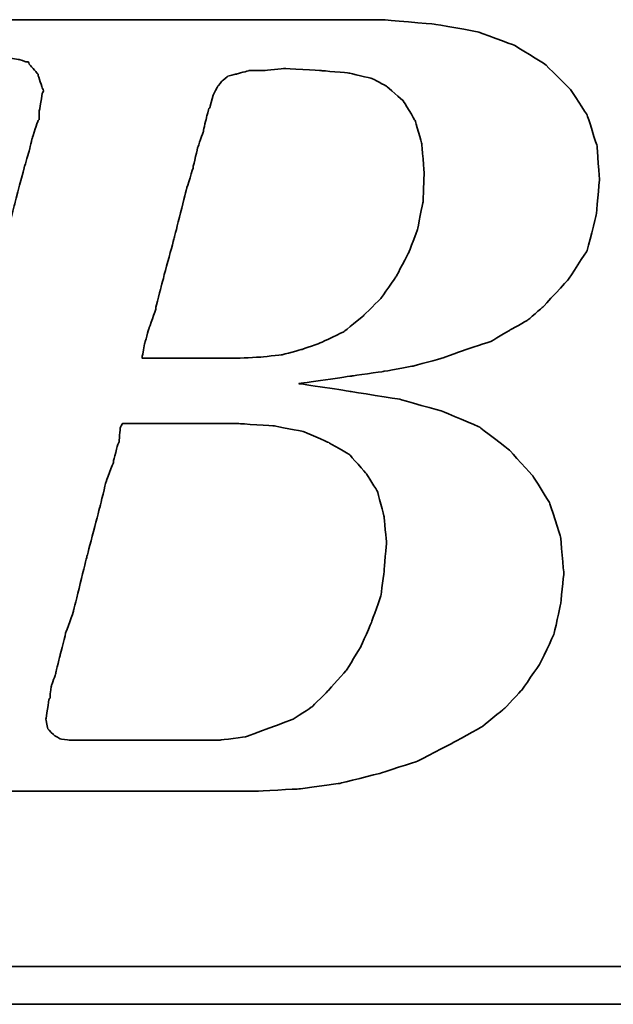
# Model space of a CAD drawing. Header units: millimetres. Extents: x 733 to 1040, y 381 to 501.
# Tile 31 of 51: x 967.3 to 968.71, y 415.24 to 417.57. Entities that reach past the tile are written whole.
import ezdxf

# ---------------------------------------------------------------- set-up
doc = ezdxf.new("R2010")
doc.units = ezdxf.units.MM
doc.header["$LTSCALE"] = 0.15
doc.layers.add('DIM', color=4, linetype='CONTINUOUS')
doc.layers.add('layer 1', color=7, linetype='CONTINUOUS')

# ---------------------------------------------------------------- blocks, each defined once
blk = doc.blocks.new('TBI MOTION logo(完整正式版)')
at = {"layer": 'layer 1', "color": 22, "lineweight": 35}
for points, knots in [([(-64.65375, -6.86375), (-64.65375, -6.86375), (-64.84375, -7.29625), (-64.84375, -7.29625), (-64.84375, -7.29625), (-64.84375, -7.29625), (-64.86875, -7.34375), (-64.86875, -7.34375), (-64.86875, -7.34375), (-64.86875, -7.34375), (-64.86875, -7.36875), (-64.86875, -7.36875), (-64.86875, -7.36875), (-64.86875, -7.36875), (-65.15375, -7.65375), (-65.15375, -7.65375), (-65.15375, -7.65375), (-65.15375, -7.65375), (-65.17875, -7.65375), (-65.17875, -7.65375), (-65.17875, -7.65375), (-65.17875, -7.65375), (-65.20375, -7.67875), (-65.20375, -7.67875), (-65.20375, -7.67875), (-65.20375, -7.67875), (-65.58875, -7.87125), (-65.58875, -7.87125), (-65.58875, -7.87125), (-65.58875, -7.87125), (-65.63375, -7.87125), (-65.63375, -7.87125), (-65.63375, -7.87125), (-65.63375, -7.87125), (-65.65875, -7.89375), (-65.65875, -7.89375), (-65.65875, -7.89375), (-65.65875, -7.89375), (-66.09375, -7.94375), (-66.09375, -7.94375), (-66.09375, -7.94375), (-66.09375, -7.94375), (-66.11375, -7.94375), (-66.11375, -7.94375), (-66.11375, -7.94375), (-66.11375, -7.94375), (-66.16375, -7.94375), (-66.16375, -7.94375), (-66.16375, -7.94375), (-66.16375, -7.94375), (-66.30875, -7.94375), (-66.30875, -7.94375), (-66.30875, -7.94375), (-66.30875, -7.94375), (-66.69375, -7.94375), (-66.69375, -7.94375), (-66.69375, -7.94375), (-66.69375, -7.94375), (-67.07375, -7.94375), (-67.07375, -7.94375), (-67.07375, -7.94375), (-67.07375, -7.94375), (-67.12375, -7.94375), (-67.12375, -7.94375), (-67.12375, -7.94375), (-67.12375, -7.94375), (-67.12375, -7.96625), (-67.12375, -7.96625), (-67.12375, -7.96625), (-67.12375, -7.96625), (-67.14875, -7.99125), (-67.14875, -7.99125), (-67.14875, -7.99125), (-67.14875, -7.99125), (-67.24375, -8.34875), (-67.24375, -8.34875), (-67.24375, -8.34875), (-67.24375, -8.34875), (-67.31375, -8.68625), (-67.31375, -8.68625), (-67.31375, -8.68625), (-67.31375, -8.68625), (-67.26875, -8.68625), (-67.26875, -8.68625), (-67.26875, -8.68625), (-67.26875, -8.68625), (-67.07375, -8.68625), (-67.07375, -8.68625), (-67.07375, -8.68625), (-67.07375, -8.68625), (-66.54875, -8.68625), (-66.54875, -8.68625), (-66.54875, -8.68625), (-66.54875, -8.68625), (-65.82625, -8.68625), (-65.82625, -8.68625), (-65.82625, -8.68625), (-65.82625, -8.68625), (-65.01375, -8.68625), (-65.01375, -8.68625), (-65.01375, -8.68625), (-65.01375, -8.68625), (-64.05375, -8.68625), (-64.05375, -8.68625), (-64.05375, -8.68625), (-64.05375, -8.68625), (-62.08375, -8.68625), (-62.08375, -8.68625), (-62.08375, -8.68625), (-62.08375, -8.68625), (-60.06875, -8.68625), (-60.06875, -8.68625), (-60.06875, -8.68625), (-60.06875, -8.68625), (-59.10875, -8.68625), (-59.10875, -8.68625), (-59.10875, -8.68625), (-59.10875, -8.68625), (-58.29375, -8.68625), (-58.29375, -8.68625), (-58.29375, -8.68625), (-58.29375, -8.68625), (-57.57375, -8.68625), (-57.57375, -8.68625), (-57.57375, -8.68625), (-57.57375, -8.68625), (-57.04875, -8.68625), (-57.04875, -8.68625), (-57.04875, -8.68625), (-57.04875, -8.68625), (-56.85375, -8.68625), (-56.85375, -8.68625), (-56.85375, -8.68625), (-56.85375, -8.68625), (-56.70875, -8.68625), (-56.70875, -8.68625), (-56.70875, -8.68625), (-56.70875, -8.68625), (-56.61375, -8.68625), (-56.61375, -8.68625), (-56.61375, -8.68625), (-56.61375, -8.68625), (-56.56875, -8.68625), (-56.56875, -8.68625), (-56.56875, -8.68625), (-56.56875, -8.68625), (-55.65375, -8.63875), (-55.65375, -8.63875), (-55.65375, -8.63875), (-55.65375, -8.63875), (-54.76875, -8.51875), (-54.76875, -8.51875), (-54.76875, -8.51875), (-54.76875, -8.51875), (-53.90375, -8.30375), (-53.90375, -8.30375), (-53.90375, -8.30375), (-53.90375, -8.30375), (-53.08875, -8.03875), (-53.08875, -8.03875), (-53.08875, -8.03875), (-53.08875, -8.03875), (-52.34375, -7.65375), (-52.34375, -7.65375), (-52.34375, -7.65375), (-52.34375, -7.65375), (-51.69875, -7.29625), (-51.69875, -7.29625), (-51.69875, -7.29625), (-51.69875, -7.29625), (-51.21875, -6.91125), (-51.21875, -6.91125), (-51.21875, -6.91125), (-51.21875, -6.91125), (-50.83375, -6.50375), (-50.83375, -6.50375), (-50.83375, -6.50375), (-50.83375, -6.50375), (-50.44875, -5.94875), (-50.44875, -5.94875), (-50.44875, -5.94875), (-50.44875, -5.94875), (-50.13875, -5.30375), (-50.13875, -5.30375), (-50.13875, -5.30375), (-50.13875, -5.30375), (-49.99375, -4.65375), (-49.99375, -4.65375), (-49.99375, -4.65375), (-49.99375, -4.65375), (-49.92375, -3.98375), (-49.92375, -3.98375), (-49.92375, -3.98375), (-49.92375, -3.98375), (-49.99375, -3.19374), (-49.99375, -3.19374), (-49.99375, -3.19374), (-49.99375, -3.19374), (-50.23374, -2.44874), (-50.23374, -2.44874), (-50.23374, -2.44874), (-50.23374, -2.44874), (-50.59375, -1.87374), (-50.59375, -1.87374), (-50.59375, -1.87374), (-50.59375, -1.87374), (-51.09875, -1.31874), (-51.09875, -1.31874), (-51.09875, -1.31874), (-51.09875, -1.31874), (-51.74375, -0.81875), (-51.74375, -0.81875), (-51.74375, -0.81875), (-51.74375, -0.81875), (-52.53875, -0.48125), (-52.53875, -0.48125), (-52.53875, -0.48125), (-52.53875, -0.48125), (-53.47375, -0.21875), (-53.47375, -0.21875), (-53.47375, -0.21875), (-53.47375, -0.21875), (-54.52875, -0.04874), (-54.52875, -0.04874), (-54.52875, -0.04874), (-54.52875, -0.04874), (-55.65375, 0.12125), (-55.65375, 0.12125), (-55.65375, 0.12125), (-55.65375, 0.12125), (-54.50375, 0.28624), (-54.50375, 0.28624), (-54.50375, 0.28624), (-54.50375, 0.28624), (-53.83375, 0.38124), (-53.83375, 0.38124), (-53.83375, 0.38124), (-53.83375, 0.38124), (-53.18375, 0.50125), (-53.18375, 0.50125), (-53.18375, 0.50125), (-53.18375, 0.50125), (-52.55875, 0.66874), (-52.55875, 0.66874), (-52.55875, 0.66874), (-52.55875, 0.66874), (-52.03375, 0.86124), (-52.03375, 0.86124), (-52.03375, 0.86124), (-52.03375, 0.86124), (-51.50374, 1.03124), (-51.50374, 1.03124), (-51.50374, 1.03124), (-51.50374, 1.03124), (-51.09875, 1.27125), (-51.09875, 1.27125), (-51.09875, 1.27125), (-51.09875, 1.27125), (-50.71375, 1.48624), (-50.71375, 1.48624), (-50.71375, 1.48624), (-50.71375, 1.48624), (-50.37625, 1.77625), (-50.37625, 1.77625), (-50.37625, 1.77625), (-50.37625, 1.77625), (-49.82375, 2.37625), (-49.82375, 2.37625), (-49.82375, 2.37625), (-49.82375, 2.37625), (-49.41875, 2.99625), (-49.41875, 2.99625), (-49.41875, 2.99625), (-49.41875, 2.99625), (-49.22375, 3.76625), (-49.22375, 3.76625), (-49.22375, 3.76625), (-49.22375, 3.76625), (-49.15375, 4.50874), (-49.15375, 4.50874), (-49.15375, 4.50874), (-49.15375, 4.50874), (-49.20375, 5.25125), (-49.20375, 5.25125), (-49.20375, 5.25125), (-49.20375, 5.25125), (-49.41875, 5.92625), (-49.41875, 5.92625), (-49.41875, 5.92625), (-49.41875, 5.92625), (-49.77875, 6.47625), (-49.77875, 6.47625), (-49.77875, 6.47625), (-49.77875, 6.47625), (-50.33125, 7.02624), (-50.33125, 7.02624), (-50.33125, 7.02624), (-50.33125, 7.02624), (-51.00125, 7.43625), (-51.00125, 7.43625), (-51.00125, 7.43625), (-51.00125, 7.43625), (-51.79375, 7.72625), (-51.79375, 7.72625), (-51.79375, 7.72625), (-51.79375, 7.72625), (-52.72875, 7.89124), (-52.72875, 7.89124), (-52.72875, 7.89124), (-52.72875, 7.89124), (-53.83375, 7.98625), (-53.83375, 7.98625), (-53.83375, 7.98625), (-53.83375, 7.98625), (-53.92875, 7.98625), (-53.92875, 7.98625), (-53.92875, 7.98625), (-53.92875, 7.98625), (-54.26375, 7.98625), (-54.26375, 7.98625), (-54.26375, 7.98625), (-54.26375, 7.98625), (-54.74375, 7.98625), (-54.74375, 7.98625), (-54.74375, 7.98625), (-54.74375, 7.98625), (-55.36875, 7.98625), (-55.36875, 7.98625), (-55.36875, 7.98625), (-55.36875, 7.98625), (-56.13375, 7.98625), (-56.13375, 7.98625), (-56.13375, 7.98625), (-56.13375, 7.98625), (-56.94875, 7.98625), (-56.94875, 7.98625), (-56.94875, 7.98625), (-56.94875, 7.98625), (-58.77625, 7.98625), (-58.77625, 7.98625), (-58.77625, 7.98625), (-58.77625, 7.98625), (-60.59875, 7.98625), (-60.59875, 7.98625), (-60.59875, 7.98625), (-60.59875, 7.98625), (-61.41375, 7.98625), (-61.41375, 7.98625), (-61.41375, 7.98625), (-61.41375, 7.98625), (-62.17875, 7.98625), (-62.17875, 7.98625), (-62.17875, 7.98625), (-62.17875, 7.98625), (-62.80375, 7.98625), (-62.80375, 7.98625), (-62.80375, 7.98625), (-62.80375, 7.98625), (-63.30625, 7.98625), (-63.30625, 7.98625), (-63.30625, 7.98625), (-63.30625, 7.98625), (-63.57375, 7.98625), (-63.57375, 7.98625), (-63.57375, 7.98625), (-63.57375, 7.98625), (-63.57375, 7.96375), (-63.57375, 7.96375), (-63.57375, 7.96375), (-63.57375, 7.96375), (-63.59875, 7.94125), (-63.59875, 7.94125), (-63.59875, 7.94125), (-63.59875, 7.94125), (-63.69375, 7.55625), (-63.69375, 7.55625), (-63.69375, 7.55625), (-63.69375, 7.55625), (-63.76375, 7.24624), (-63.76375, 7.24624), (-63.76375, 7.24624), (-63.76375, 7.24624), (-63.23875, 7.24624), (-63.23875, 7.24624), (-63.23875, 7.24624), (-63.23875, 7.24624), (-62.75875, 7.24624), (-62.75875, 7.24624), (-62.75875, 7.24624), (-62.75875, 7.24624), (-62.61125, 7.24624), (-62.61125, 7.24624), (-62.61125, 7.24624), (-62.61125, 7.24624), (-62.56625, 7.24624), (-62.56625, 7.24624), (-62.56625, 7.24624), (-62.56625, 7.24624), (-62.22875, 7.24624), (-62.22875, 7.24624), (-62.22875, 7.24624), (-62.22875, 7.24624), (-62.20375, 7.24624), (-62.20375, 7.24624), (-62.20375, 7.24624), (-62.20375, 7.24624), (-62.17875, 7.21875), (-62.17875, 7.21875), (-62.17875, 7.21875), (-62.17875, 7.21875), (-61.96375, 7.17125), (-61.96375, 7.17125), (-61.96375, 7.17125), (-61.96375, 7.17125), (-61.72375, 7.12624), (-61.72375, 7.12624), (-61.72375, 7.12624), (-61.72375, 7.12624), (-61.70375, 7.12624), (-61.70375, 7.12624), (-61.70375, 7.12624), (-61.70375, 7.12624), (-61.55875, 7.07624), (-61.55875, 7.07624), (-61.55875, 7.07624), (-61.55875, 7.07624), (-61.50875, 7.07624), (-61.50875, 7.07624), (-61.50875, 7.07624), (-61.50875, 7.07624), (-61.48375, 7.02624), (-61.48375, 7.02624), (-61.48375, 7.02624), (-61.48375, 7.02624), (-61.31875, 6.83375), (-61.31875, 6.83375), (-61.31875, 6.83375), (-61.31875, 6.83375), (-61.29375, 6.81125), (-61.29375, 6.81125), (-61.29375, 6.81125), (-61.29375, 6.81125), (-61.29375, 6.78625), (-61.29375, 6.78625), (-61.29375, 6.78625), (-61.29375, 6.78625), (-61.19875, 6.50124), (-61.19875, 6.50124), (-61.19875, 6.50124), (-61.19875, 6.50124), (-61.17375, 6.45124), (-61.17375, 6.45124), (-61.17375, 6.45124), (-61.17375, 6.45124), (-61.19875, 6.40625), (-61.19875, 6.40625), (-61.19875, 6.40625), (-61.19875, 6.40625), (-61.26875, 5.99624), (-61.26875, 5.99624), (-61.26875, 5.99624), (-61.26875, 5.99624), (-61.26875, 5.85125), (-61.26875, 5.85125), (-61.26875, 5.85125), (-61.26875, 5.85125), (-61.26875, 5.82625), (-61.26875, 5.82625), (-61.26875, 5.82625), (-61.26875, 5.82625), (-61.29375, 5.80625), (-61.29375, 5.80625), (-61.29375, 5.80625), (-61.29375, 5.80625), (-61.34125, 5.66125), (-61.34125, 5.66125), (-61.34125, 5.66125), (-61.34125, 5.66125), (-61.41375, 5.44625), (-61.41375, 5.44625), (-61.41375, 5.44625), (-61.41375, 5.44625), (-61.48375, 5.15625), (-61.48375, 5.15625), (-61.48375, 5.15625), (-61.48375, 5.15625), (-61.58375, 4.82124), (-61.58375, 4.82124), (-61.58375, 4.82124), (-61.58375, 4.82124), (-61.79875, 4.00375), (-61.79875, 4.00375), (-61.79875, 4.00375), (-61.79875, 4.00375), (-62.05875, 2.99625), (-62.05875, 2.99625), (-62.05875, 2.99625), (-62.05875, 2.99625), (-62.34875, 1.91625), (-62.34875, 1.91625), (-62.34875, 1.91625), (-62.34875, 1.91625), (-62.97375, -0.41124), (-62.97375, -0.41124), (-62.97375, -0.41124), (-62.97375, -0.41124), (-63.59875, -2.75875), (-63.59875, -2.75875), (-63.59875, -2.75875), (-63.59875, -2.75875), (-63.88375, -3.86374), (-63.88375, -3.86374), (-63.88375, -3.86374), (-63.88375, -3.86374), (-64.14875, -4.82374), (-64.14875, -4.82374), (-64.14875, -4.82374), (-64.14875, -4.82374), (-64.36375, -5.64125), (-64.36375, -5.64125), (-64.36375, -5.64125), (-64.36375, -5.64125), (-64.43625, -5.97625), (-64.43625, -5.97625), (-64.43625, -5.97625), (-64.43625, -5.97625), (-64.50875, -6.28625), (-64.50875, -6.28625), (-64.50875, -6.28625), (-64.50875, -6.28625), (-64.50875, -6.30875), (-64.50875, -6.30875), (-64.50875, -6.30875), (-64.50875, -6.30875), (-64.57875, -6.50375), (-64.57875, -6.50375), (-64.57875, -6.50375), (-64.57875, -6.50375), (-64.62875, -6.69625), (-64.62875, -6.69625), (-64.62875, -6.69625), (-64.62875, -6.69625), (-64.62875, -6.76875), (-64.62875, -6.76875), (-64.62875, -6.76875), (-64.62875, -6.76875), (-64.62875, -6.81375), (-64.62875, -6.81375), (-64.62875, -6.81375), (-64.62875, -6.81375), (-64.62875, -6.83875), (-64.62875, -6.83875), (-64.62875, -6.83875), (-64.62875, -6.83875), (-64.65375, -6.86375), (-64.65375, -6.86375)], [0, 0, 0, 0, 0.00719424, 0.00719424, 0.00719424, 0.00719425, 0.01438849, 0.01438849, 0.01438849, 0.0143885, 0.02158273, 0.02158273, 0.02158273, 0.02158274, 0.02877698, 0.02877698, 0.02877698, 0.02877699, 0.03597122, 0.03597122, 0.03597122, 0.03597123, 0.04316547, 0.04316547, 0.04316547, 0.04316548, 0.05035971, 0.05035971, 0.05035971, 0.05035972, 0.05755396, 0.05755396, 0.05755396, 0.05755397, 0.0647482, 0.0647482, 0.0647482, 0.06474821, 0.07194245, 0.07194245, 0.07194245, 0.07194246, 0.07913669, 0.07913669, 0.07913669, 0.0791367, 0.08633094, 0.08633094, 0.08633094, 0.08633095, 0.09352518, 0.09352518, 0.09352518, 0.09352519, 0.10071942, 0.10071942, 0.10071942, 0.10071943, 0.10791367, 0.10791367, 0.10791367, 0.10791368, 0.11510791, 0.11510791, 0.11510791, 0.11510792, 0.12230216, 0.12230216, 0.12230216, 0.12230217, 0.1294964, 0.1294964, 0.1294964, 0.12949641, 0.13669065, 0.13669065, 0.13669065, 0.13669066, 0.14388489, 0.14388489, 0.14388489, 0.1438849, 0.15107914, 0.15107914, 0.15107914, 0.15107915, 0.15827338, 0.15827338, 0.15827338, 0.15827339, 0.16546763, 0.16546763, 0.16546763, 0.16546764, 0.17266187, 0.17266187, 0.17266187, 0.17266188, 0.17985612, 0.17985612, 0.17985612, 0.17985613, 0.18705036, 0.18705036, 0.18705036, 0.18705037, 0.1942446, 0.1942446, 0.1942446, 0.19424461, 0.20143885, 0.20143885, 0.20143885, 0.20143886, 0.20863309, 0.20863309, 0.20863309, 0.2086331, 0.21582734, 0.21582734, 0.21582734, 0.21582735, 0.22302158, 0.22302158, 0.22302158, 0.22302159, 0.23021583, 0.23021583, 0.23021583, 0.23021584, 0.23741007, 0.23741007, 0.23741007, 0.23741008, 0.24460432, 0.24460432, 0.24460432, 0.24460433, 0.25179856, 0.25179856, 0.25179856, 0.25179857, 0.25899281, 0.25899281, 0.25899281, 0.25899282, 0.26618705, 0.26618705, 0.26618705, 0.26618706, 0.27338129, 0.27338129, 0.27338129, 0.2733813, 0.28057554, 0.28057554, 0.28057554, 0.28057555, 0.28776978, 0.28776978, 0.28776978, 0.28776979, 0.29496403, 0.29496403, 0.29496403, 0.29496404, 0.30215827, 0.30215827, 0.30215827, 0.30215828, 0.30935252, 0.30935252, 0.30935252, 0.30935253, 0.31654676, 0.31654676, 0.31654676, 0.31654677, 0.32374101, 0.32374101, 0.32374101, 0.32374102, 0.33093525, 0.33093525, 0.33093525, 0.33093526, 0.3381295, 0.3381295, 0.3381295, 0.33812951, 0.34532374, 0.34532374, 0.34532374, 0.34532375, 0.35251799, 0.35251799, 0.35251799, 0.352518, 0.35971223, 0.35971223, 0.35971223, 0.35971224, 0.36690647, 0.36690647, 0.36690647, 0.36690648, 0.37410072, 0.37410072, 0.37410072, 0.37410073, 0.38129496, 0.38129496, 0.38129496, 0.38129497, 0.38848921, 0.38848921, 0.38848921, 0.38848922, 0.39568345, 0.39568345, 0.39568345, 0.39568346, 0.4028777, 0.4028777, 0.4028777, 0.40287771, 0.41007194, 0.41007194, 0.41007194, 0.41007195, 0.41726619, 0.41726619, 0.41726619, 0.4172662, 0.42446043, 0.42446043, 0.42446043, 0.42446044, 0.43165468, 0.43165468, 0.43165468, 0.43165469, 0.43884892, 0.43884892, 0.43884892, 0.43884893, 0.44604317, 0.44604317, 0.44604317, 0.44604318, 0.45323741, 0.45323741, 0.45323741, 0.45323742, 0.46043165, 0.46043165, 0.46043165, 0.46043166, 0.4676259, 0.4676259, 0.4676259, 0.46762591, 0.47482014, 0.47482014, 0.47482014, 0.47482015, 0.48201439, 0.48201439, 0.48201439, 0.4820144, 0.48920863, 0.48920863, 0.48920863, 0.48920864, 0.49640288, 0.49640288, 0.49640288, 0.49640289, 0.50359712, 0.50359712, 0.50359712, 0.50359713, 0.51079137, 0.51079137, 0.51079137, 0.51079138, 0.51798561, 0.51798561, 0.51798561, 0.51798562, 0.52517986, 0.52517986, 0.52517986, 0.52517987, 0.5323741, 0.5323741, 0.5323741, 0.53237411, 0.53956835, 0.53956835, 0.53956835, 0.53956836, 0.54676259, 0.54676259, 0.54676259, 0.5467626, 0.55395683, 0.55395683, 0.55395683, 0.55395684, 0.56115108, 0.56115108, 0.56115108, 0.56115109, 0.56834532, 0.56834532, 0.56834532, 0.56834533, 0.57553957, 0.57553957, 0.57553957, 0.57553958, 0.58273381, 0.58273381, 0.58273381, 0.58273382, 0.58992806, 0.58992806, 0.58992806, 0.58992807, 0.5971223, 0.5971223, 0.5971223, 0.59712231, 0.60431655, 0.60431655, 0.60431655, 0.60431656, 0.61151079, 0.61151079, 0.61151079, 0.6115108, 0.61870504, 0.61870504, 0.61870504, 0.61870505, 0.62589928, 0.62589928, 0.62589928, 0.62589929, 0.63309353, 0.63309353, 0.63309353, 0.63309354, 0.64028777, 0.64028777, 0.64028777, 0.64028778, 0.64748201, 0.64748201, 0.64748201, 0.64748202, 0.65467626, 0.65467626, 0.65467626, 0.65467627, 0.6618705, 0.6618705, 0.6618705, 0.66187051, 0.66906475, 0.66906475, 0.66906475, 0.66906476, 0.67625899, 0.67625899, 0.67625899, 0.676259, 0.68345324, 0.68345324, 0.68345324, 0.68345325, 0.69064748, 0.69064748, 0.69064748, 0.69064749, 0.69784173, 0.69784173, 0.69784173, 0.69784174, 0.70503597, 0.70503597, 0.70503597, 0.70503598, 0.71223022, 0.71223022, 0.71223022, 0.71223023, 0.71942446, 0.71942446, 0.71942446, 0.71942447, 0.72661871, 0.72661871, 0.72661871, 0.72661872, 0.73381295, 0.73381295, 0.73381295, 0.73381296, 0.74100719, 0.74100719, 0.74100719, 0.7410072, 0.74820144, 0.74820144, 0.74820144, 0.74820145, 0.75539568, 0.75539568, 0.75539568, 0.75539569, 0.76258993, 0.76258993, 0.76258993, 0.76258994, 0.76978417, 0.76978417, 0.76978417, 0.76978418, 0.77697842, 0.77697842, 0.77697842, 0.77697843, 0.78417266, 0.78417266, 0.78417266, 0.78417267, 0.79136691, 0.79136691, 0.79136691, 0.79136692, 0.79856115, 0.79856115, 0.79856115, 0.79856116, 0.8057554, 0.8057554, 0.8057554, 0.80575541, 0.81294964, 0.81294964, 0.81294964, 0.81294965, 0.82014388, 0.82014388, 0.82014388, 0.82014389, 0.82733813, 0.82733813, 0.82733813, 0.82733814, 0.83453237, 0.83453237, 0.83453237, 0.83453238, 0.84172662, 0.84172662, 0.84172662, 0.84172663, 0.84892086, 0.84892086, 0.84892086, 0.84892087, 0.85611511, 0.85611511, 0.85611511, 0.85611512, 0.86330935, 0.86330935, 0.86330935, 0.86330936, 0.8705036, 0.8705036, 0.8705036, 0.87050361, 0.87769784, 0.87769784, 0.87769784, 0.87769785, 0.88489209, 0.88489209, 0.88489209, 0.8848921, 0.89208633, 0.89208633, 0.89208633, 0.89208634, 0.89928058, 0.89928058, 0.89928058, 0.89928059, 0.90647482, 0.90647482, 0.90647482, 0.90647483, 0.91366906, 0.91366906, 0.91366906, 0.91366907, 0.92086331, 0.92086331, 0.92086331, 0.92086332, 0.92805755, 0.92805755, 0.92805755, 0.92805756, 0.9352518, 0.9352518, 0.9352518, 0.93525181, 0.94244604, 0.94244604, 0.94244604, 0.94244605, 0.94964029, 0.94964029, 0.94964029, 0.9496403, 0.95683453, 0.95683453, 0.95683453, 0.95683454, 0.96402878, 0.96402878, 0.96402878, 0.96402879, 0.97122302, 0.97122302, 0.97122302, 0.97122303, 0.97841727, 0.97841727, 0.97841727, 0.97841728, 0.98561151, 0.98561151, 0.98561151, 0.98561152, 0.99280576, 0.99280576, 0.99280576, 0.99280577, 1, 1, 1, 1]), ([(-57.50375, 6.35625), (-57.50375, 6.35625), (-57.57375, 6.11625), (-57.57375, 6.11625), (-57.57375, 6.11625), (-57.57375, 6.11625), (-57.57375, 6.09125), (-57.57375, 6.09125), (-57.57375, 6.09125), (-57.57375, 6.09125), (-57.59875, 6.06625), (-57.59875, 6.06625), (-57.59875, 6.06625), (-57.59875, 6.06625), (-57.64875, 5.87625), (-57.64875, 5.87625), (-57.64875, 5.87625), (-57.64875, 5.87625), (-57.71875, 5.58875), (-57.71875, 5.58875), (-57.71875, 5.58875), (-57.71875, 5.58875), (-57.71875, 5.56625), (-57.71875, 5.56625), (-57.71875, 5.56625), (-57.71875, 5.56625), (-57.83875, 5.23125), (-57.83875, 5.23125), (-57.83875, 5.23125), (-57.83875, 5.23125), (-57.93625, 4.82124), (-57.93625, 4.82124), (-57.93625, 4.82124), (-57.93625, 4.82124), (-57.93625, 4.79624), (-57.93625, 4.79624), (-57.93625, 4.79624), (-57.93625, 4.79624), (-58.07875, 4.34125), (-58.07875, 4.34125), (-58.07875, 4.34125), (-58.07875, 4.34125), (-58.34375, 3.28625), (-58.34375, 3.28625), (-58.34375, 3.28625), (-58.34375, 3.28625), (-58.62875, 2.23124), (-58.62875, 2.23124), (-58.62875, 2.23124), (-58.62875, 2.23124), (-58.74875, 1.75125), (-58.74875, 1.75125), (-58.74875, 1.75125), (-58.74875, 1.75125), (-58.74875, 1.72625), (-58.74875, 1.72625), (-58.74875, 1.72625), (-58.74875, 1.72625), (-58.89375, 1.31625), (-58.89375, 1.31625), (-58.89375, 1.31625), (-58.89375, 1.31625), (-58.98875, 0.98124), (-58.98875, 0.98124), (-58.98875, 0.98124), (-58.98875, 0.98124), (-59.03875, 0.71625), (-59.03875, 0.71625), (-59.03875, 0.71625), (-59.03875, 0.71625), (-59.03875, 0.66874), (-59.03875, 0.66874), (-59.03875, 0.66874), (-59.03875, 0.66874), (-58.91875, 0.66874), (-58.91875, 0.66874), (-58.91875, 0.66874), (-58.91875, 0.66874), (-58.53375, 0.66874), (-58.53375, 0.66874), (-58.53375, 0.66874), (-58.53375, 0.66874), (-58.10375, 0.66874), (-58.10375, 0.66874), (-58.10375, 0.66874), (-58.10375, 0.66874), (-57.66875, 0.66874), (-57.66875, 0.66874), (-57.66875, 0.66874), (-57.66875, 0.66874), (-57.33375, 0.66874), (-57.33375, 0.66874), (-57.33375, 0.66874), (-57.33375, 0.66874), (-57.09375, 0.66874), (-57.09375, 0.66874), (-57.09375, 0.66874), (-57.09375, 0.66874), (-56.99875, 0.66874), (-56.99875, 0.66874), (-56.99875, 0.66874), (-56.99875, 0.66874), (-56.49375, 0.69374), (-56.49375, 0.69374), (-56.49375, 0.69374), (-56.49375, 0.69374), (-56.01375, 0.74374), (-56.01375, 0.74374), (-56.01375, 0.74374), (-56.01375, 0.74374), (-55.58375, 0.86124), (-55.58375, 0.86124), (-55.58375, 0.86124), (-55.58375, 0.86124), (-55.17375, 1.00624), (-55.17375, 1.00624), (-55.17375, 1.00624), (-55.17375, 1.00624), (-54.67375, 1.24625), (-54.67375, 1.24625), (-54.67375, 1.24625), (-54.67375, 1.24625), (-54.26375, 1.58124), (-54.26375, 1.58124), (-54.26375, 1.58124), (-54.26375, 1.58124), (-53.87875, 1.96374), (-53.87875, 1.96374), (-53.87875, 1.96374), (-53.87875, 1.96374), (-53.54375, 2.44625), (-53.54375, 2.44625), (-53.54375, 2.44625), (-53.54375, 2.44625), (-53.27875, 2.95125), (-53.27875, 2.95125), (-53.27875, 2.95125), (-53.27875, 2.95125), (-53.08875, 3.45124), (-53.08875, 3.45124), (-53.08875, 3.45124), (-53.08875, 3.45124), (-52.96875, 4.05124), (-52.96875, 4.05124), (-52.96875, 4.05124), (-52.96875, 4.05124), (-52.94375, 4.65125), (-52.94375, 4.65125), (-52.94375, 4.65125), (-52.94375, 4.65125), (-52.99375, 5.30125), (-52.99375, 5.30125), (-52.99375, 5.30125), (-52.99375, 5.30125), (-53.13875, 5.80625), (-53.13875, 5.80625), (-53.13875, 5.80625), (-53.13875, 5.80625), (-53.39875, 6.23625), (-53.39875, 6.23625), (-53.39875, 6.23625), (-53.39875, 6.23625), (-53.75875, 6.54875), (-53.75875, 6.54875), (-53.75875, 6.54875), (-53.75875, 6.54875), (-54.07375, 6.71625), (-54.07375, 6.71625), (-54.07375, 6.71625), (-54.07375, 6.71625), (-54.57375, 6.83375), (-54.57375, 6.83375), (-54.57375, 6.83375), (-54.57375, 6.83375), (-55.17375, 6.88625), (-55.17375, 6.88625), (-55.17375, 6.88625), (-55.17375, 6.88625), (-55.96875, 6.93125), (-55.96875, 6.93125), (-55.96875, 6.93125), (-55.96875, 6.93125), (-56.39875, 6.88625), (-56.39875, 6.88625), (-56.39875, 6.88625), (-56.39875, 6.88625), (-56.42125, 6.88625), (-56.42125, 6.88625), (-56.42125, 6.88625), (-56.42125, 6.88625), (-56.73375, 6.88625), (-56.73375, 6.88625), (-56.73375, 6.88625), (-56.73375, 6.88625), (-56.99875, 6.81125), (-56.99875, 6.81125), (-56.99875, 6.81125), (-56.99875, 6.81125), (-57.02375, 6.81125), (-57.02375, 6.81125), (-57.02375, 6.81125), (-57.02375, 6.81125), (-57.18875, 6.76625), (-57.18875, 6.76625), (-57.18875, 6.76625), (-57.18875, 6.76625), (-57.30875, 6.66625), (-57.30875, 6.66625), (-57.30875, 6.66625), (-57.30875, 6.66625), (-57.40875, 6.54875), (-57.40875, 6.54875), (-57.40875, 6.54875), (-57.40875, 6.54875), (-57.50375, 6.35625), (-57.50375, 6.35625)], [0, 0, 0, 0, 0.01851852, 0.01851852, 0.01851852, 0.01851853, 0.03703704, 0.03703704, 0.03703704, 0.03703705, 0.05555556, 0.05555556, 0.05555556, 0.05555557, 0.07407407, 0.07407407, 0.07407407, 0.07407408, 0.09259259, 0.09259259, 0.09259259, 0.0925926, 0.11111111, 0.11111111, 0.11111111, 0.11111112, 0.12962963, 0.12962963, 0.12962963, 0.12962964, 0.14814815, 0.14814815, 0.14814815, 0.14814816, 0.16666667, 0.16666667, 0.16666667, 0.16666668, 0.18518519, 0.18518519, 0.18518519, 0.1851852, 0.2037037, 0.2037037, 0.2037037, 0.20370371, 0.22222222, 0.22222222, 0.22222222, 0.22222223, 0.24074074, 0.24074074, 0.24074074, 0.24074075, 0.25925926, 0.25925926, 0.25925926, 0.25925927, 0.27777778, 0.27777778, 0.27777778, 0.27777779, 0.2962963, 0.2962963, 0.2962963, 0.29629631, 0.31481481, 0.31481481, 0.31481481, 0.31481482, 0.33333333, 0.33333333, 0.33333333, 0.33333334, 0.35185185, 0.35185185, 0.35185185, 0.35185186, 0.37037037, 0.37037037, 0.37037037, 0.37037038, 0.38888889, 0.38888889, 0.38888889, 0.3888889, 0.40740741, 0.40740741, 0.40740741, 0.40740742, 0.42592593, 0.42592593, 0.42592593, 0.42592594, 0.44444444, 0.44444444, 0.44444444, 0.44444445, 0.46296296, 0.46296296, 0.46296296, 0.46296297, 0.48148148, 0.48148148, 0.48148148, 0.48148149, 0.5, 0.5, 0.5, 0.50000001, 0.51851852, 0.51851852, 0.51851852, 0.51851853, 0.53703704, 0.53703704, 0.53703704, 0.53703705, 0.55555556, 0.55555556, 0.55555556, 0.55555557, 0.57407407, 0.57407407, 0.57407407, 0.57407408, 0.59259259, 0.59259259, 0.59259259, 0.5925926, 0.61111111, 0.61111111, 0.61111111, 0.61111112, 0.62962963, 0.62962963, 0.62962963, 0.62962964, 0.64814815, 0.64814815, 0.64814815, 0.64814816, 0.66666667, 0.66666667, 0.66666667, 0.66666668, 0.68518519, 0.68518519, 0.68518519, 0.6851852, 0.7037037, 0.7037037, 0.7037037, 0.70370371, 0.72222222, 0.72222222, 0.72222222, 0.72222223, 0.74074074, 0.74074074, 0.74074074, 0.74074075, 0.75925926, 0.75925926, 0.75925926, 0.75925927, 0.77777778, 0.77777778, 0.77777778, 0.77777779, 0.7962963, 0.7962963, 0.7962963, 0.79629631, 0.81481481, 0.81481481, 0.81481481, 0.81481482, 0.83333333, 0.83333333, 0.83333333, 0.83333334, 0.85185185, 0.85185185, 0.85185185, 0.85185186, 0.87037037, 0.87037037, 0.87037037, 0.87037038, 0.88888889, 0.88888889, 0.88888889, 0.8888889, 0.90740741, 0.90740741, 0.90740741, 0.90740742, 0.92592593, 0.92592593, 0.92592593, 0.92592594, 0.94444444, 0.94444444, 0.94444444, 0.94444445, 0.96296296, 0.96296296, 0.96296296, 0.96296297, 0.98148148, 0.98148148, 0.98148148, 0.98148149, 1, 1, 1, 1]), ([(-61.03125, -6.57375), (-61.03125, -6.57375), (-61.03125, -6.67125), (-61.03125, -6.67125), (-61.03125, -6.67125), (-61.03125, -6.67125), (-61.05375, -6.69625), (-61.05375, -6.69625), (-61.05375, -6.69625), (-61.05375, -6.69625), (-61.12375, -7.12875), (-61.12375, -7.12875), (-61.12375, -7.12875), (-61.12375, -7.12875), (-61.07875, -7.34375), (-61.07875, -7.34375), (-61.07875, -7.34375), (-61.07875, -7.34375), (-60.93375, -7.48875), (-60.93375, -7.48875), (-60.93375, -7.48875), (-60.93375, -7.48875), (-60.81375, -7.55625), (-60.81375, -7.55625), (-60.81375, -7.55625), (-60.81375, -7.55625), (-60.62375, -7.58375), (-60.62375, -7.58375), (-60.62375, -7.58375), (-60.62375, -7.58375), (-60.30875, -7.58375), (-60.30875, -7.58375), (-60.30875, -7.58375), (-60.30875, -7.58375), (-59.97375, -7.58375), (-59.97375, -7.58375), (-59.97375, -7.58375), (-59.97375, -7.58375), (-59.87875, -7.58375), (-59.87875, -7.58375), (-59.87875, -7.58375), (-59.87875, -7.58375), (-59.63625, -7.58375), (-59.63625, -7.58375), (-59.63625, -7.58375), (-59.63625, -7.58375), (-58.96875, -7.58375), (-58.96875, -7.58375), (-58.96875, -7.58375), (-58.96875, -7.58375), (-58.29375, -7.58375), (-58.29375, -7.58375), (-58.29375, -7.58375), (-58.29375, -7.58375), (-58.05375, -7.58375), (-58.05375, -7.58375), (-58.05375, -7.58375), (-58.05375, -7.58375), (-57.98375, -7.58375), (-57.98375, -7.58375), (-57.98375, -7.58375), (-57.98375, -7.58375), (-57.35875, -7.58375), (-57.35875, -7.58375), (-57.35875, -7.58375), (-57.35875, -7.58375), (-56.78375, -7.50875), (-56.78375, -7.50875), (-56.78375, -7.50875), (-56.78375, -7.50875), (-56.27875, -7.31875), (-56.27875, -7.31875), (-56.27875, -7.31875), (-56.27875, -7.31875), (-55.77375, -7.12875), (-55.77375, -7.12875), (-55.77375, -7.12875), (-55.77375, -7.12875), (-55.36875, -6.86375), (-55.36875, -6.86375), (-55.36875, -6.86375), (-55.36875, -6.86375), (-55.00875, -6.50375), (-55.00875, -6.50375), (-55.00875, -6.50375), (-55.00875, -6.50375), (-54.62375, -6.06875), (-54.62375, -6.06875), (-54.62375, -6.06875), (-54.62375, -6.06875), (-54.31375, -5.56875), (-54.31375, -5.56875), (-54.31375, -5.56875), (-54.31375, -5.56875), (-54.07375, -5.01625), (-54.07375, -5.01625), (-54.07375, -5.01625), (-54.07375, -5.01625), (-53.87875, -4.46374), (-53.87875, -4.46374), (-53.87875, -4.46374), (-53.87875, -4.46374), (-53.80875, -3.91375), (-53.80875, -3.91375), (-53.80875, -3.91375), (-53.80875, -3.91375), (-53.75875, -3.31375), (-53.75875, -3.31375), (-53.75875, -3.31375), (-53.75875, -3.31375), (-53.80875, -2.75875), (-53.80875, -2.75875), (-53.80875, -2.75875), (-53.80875, -2.75875), (-53.95375, -2.20875), (-53.95375, -2.20875), (-53.95375, -2.20875), (-53.95375, -2.20875), (-54.19375, -1.82625), (-54.19375, -1.82625), (-54.19375, -1.82625), (-54.19375, -1.82625), (-54.55375, -1.41875), (-54.55375, -1.41875), (-54.55375, -1.41875), (-54.55375, -1.41875), (-55.00875, -1.15125), (-55.00875, -1.15125), (-55.00875, -1.15125), (-55.00875, -1.15125), (-55.56125, -0.91375), (-55.56125, -0.91375), (-55.56125, -0.91375), (-55.56125, -0.91375), (-56.18125, -0.79375), (-56.18125, -0.79375), (-56.18125, -0.79375), (-56.18125, -0.79375), (-56.94875, -0.74374), (-56.94875, -0.74374), (-56.94875, -0.74374), (-56.94875, -0.74374), (-56.99875, -0.74374), (-56.99875, -0.74374), (-56.99875, -0.74374), (-56.99875, -0.74374), (-57.09375, -0.74374), (-57.09375, -0.74374), (-57.09375, -0.74374), (-57.09375, -0.74374), (-57.38375, -0.74374), (-57.38375, -0.74374), (-57.38375, -0.74374), (-57.38375, -0.74374), (-57.76875, -0.74374), (-57.76875, -0.74374), (-57.76875, -0.74374), (-57.76875, -0.74374), (-58.24625, -0.74374), (-58.24625, -0.74374), (-58.24625, -0.74374), (-58.24625, -0.74374), (-58.72875, -0.74374), (-58.72875, -0.74374), (-58.72875, -0.74374), (-58.72875, -0.74374), (-59.20875, -0.74374), (-59.20875, -0.74374), (-59.20875, -0.74374), (-59.20875, -0.74374), (-59.46875, -0.74374), (-59.46875, -0.74374), (-59.46875, -0.74374), (-59.46875, -0.74374), (-59.51625, -0.83875), (-59.51625, -0.83875), (-59.51625, -0.83875), (-59.51625, -0.83875), (-59.54375, -1.15125), (-59.54375, -1.15125), (-59.54375, -1.15125), (-59.54375, -1.15125), (-59.56375, -1.17874), (-59.56375, -1.17874), (-59.56375, -1.17874), (-59.56375, -1.17874), (-59.66375, -1.55875), (-59.66375, -1.55875), (-59.66375, -1.55875), (-59.66375, -1.55875), (-59.66375, -1.58375), (-59.66375, -1.58375), (-59.66375, -1.58375), (-59.66375, -1.58375), (-59.82875, -2.01874), (-59.82875, -2.01874), (-59.82875, -2.01874), (-59.82875, -2.01874), (-59.94875, -2.52125), (-59.94875, -2.52125), (-59.94875, -2.52125), (-59.94875, -2.52125), (-60.23875, -3.62375), (-60.23875, -3.62375), (-60.23875, -3.62375), (-60.23875, -3.62375), (-60.52375, -4.77624), (-60.52375, -4.77624), (-60.52375, -4.77624), (-60.52375, -4.77624), (-60.52375, -4.79874), (-60.52375, -4.79874), (-60.52375, -4.79874), (-60.52375, -4.79874), (-60.69125, -5.25375), (-60.69125, -5.25375), (-60.69125, -5.25375), (-60.69125, -5.25375), (-60.81375, -5.73625), (-60.81375, -5.73625), (-60.81375, -5.73625), (-60.81375, -5.73625), (-60.90875, -6.11875), (-60.90875, -6.11875), (-60.90875, -6.11875), (-60.90875, -6.11875), (-60.90875, -6.14375), (-60.90875, -6.14375), (-60.90875, -6.14375), (-60.90875, -6.14375), (-61.00375, -6.40875), (-61.00375, -6.40875), (-61.00375, -6.40875), (-61.00375, -6.40875), (-61.03125, -6.57375), (-61.03125, -6.57375)], [0, 0, 0, 0, 0.01694915, 0.01694915, 0.01694915, 0.01694916, 0.03389831, 0.03389831, 0.03389831, 0.03389832, 0.05084746, 0.05084746, 0.05084746, 0.05084747, 0.06779661, 0.06779661, 0.06779661, 0.06779662, 0.08474576, 0.08474576, 0.08474576, 0.08474577, 0.10169492, 0.10169492, 0.10169492, 0.10169493, 0.11864407, 0.11864407, 0.11864407, 0.11864408, 0.13559322, 0.13559322, 0.13559322, 0.13559323, 0.15254237, 0.15254237, 0.15254237, 0.15254238, 0.16949153, 0.16949153, 0.16949153, 0.16949154, 0.18644068, 0.18644068, 0.18644068, 0.18644069, 0.20338983, 0.20338983, 0.20338983, 0.20338984, 0.22033898, 0.22033898, 0.22033898, 0.22033899, 0.23728814, 0.23728814, 0.23728814, 0.23728815, 0.25423729, 0.25423729, 0.25423729, 0.2542373, 0.27118644, 0.27118644, 0.27118644, 0.27118645, 0.28813559, 0.28813559, 0.28813559, 0.2881356, 0.30508475, 0.30508475, 0.30508475, 0.30508476, 0.3220339, 0.3220339, 0.3220339, 0.32203391, 0.33898305, 0.33898305, 0.33898305, 0.33898306, 0.3559322, 0.3559322, 0.3559322, 0.35593221, 0.37288136, 0.37288136, 0.37288136, 0.37288137, 0.38983051, 0.38983051, 0.38983051, 0.38983052, 0.40677966, 0.40677966, 0.40677966, 0.40677967, 0.42372881, 0.42372881, 0.42372881, 0.42372882, 0.44067797, 0.44067797, 0.44067797, 0.44067798, 0.45762712, 0.45762712, 0.45762712, 0.45762713, 0.47457627, 0.47457627, 0.47457627, 0.47457628, 0.49152542, 0.49152542, 0.49152542, 0.49152543, 0.50847458, 0.50847458, 0.50847458, 0.50847459, 0.52542373, 0.52542373, 0.52542373, 0.52542374, 0.54237288, 0.54237288, 0.54237288, 0.54237289, 0.55932203, 0.55932203, 0.55932203, 0.55932204, 0.57627119, 0.57627119, 0.57627119, 0.5762712, 0.59322034, 0.59322034, 0.59322034, 0.59322035, 0.61016949, 0.61016949, 0.61016949, 0.6101695, 0.62711864, 0.62711864, 0.62711864, 0.62711865, 0.6440678, 0.6440678, 0.6440678, 0.64406781, 0.66101695, 0.66101695, 0.66101695, 0.66101696, 0.6779661, 0.6779661, 0.6779661, 0.67796611, 0.69491525, 0.69491525, 0.69491525, 0.69491526, 0.71186441, 0.71186441, 0.71186441, 0.71186442, 0.72881356, 0.72881356, 0.72881356, 0.72881357, 0.74576271, 0.74576271, 0.74576271, 0.74576272, 0.76271186, 0.76271186, 0.76271186, 0.76271187, 0.77966102, 0.77966102, 0.77966102, 0.77966103, 0.79661017, 0.79661017, 0.79661017, 0.79661018, 0.81355932, 0.81355932, 0.81355932, 0.81355933, 0.83050847, 0.83050847, 0.83050847, 0.83050848, 0.84745763, 0.84745763, 0.84745763, 0.84745764, 0.86440678, 0.86440678, 0.86440678, 0.86440679, 0.88135593, 0.88135593, 0.88135593, 0.88135594, 0.89830508, 0.89830508, 0.89830508, 0.89830509, 0.91525424, 0.91525424, 0.91525424, 0.91525425, 0.93220339, 0.93220339, 0.93220339, 0.9322034, 0.94915254, 0.94915254, 0.94915254, 0.94915255, 0.96610169, 0.96610169, 0.96610169, 0.9661017, 0.98305085, 0.98305085, 0.98305085, 0.98305086, 1, 1, 1, 1]), ([(75.90875, -9.47875), (75.90875, -9.47875), (75.90875, -12.28625), (75.90875, -12.28625), (75.90875, -12.28625), (75.90875, -12.28625), (75.90875, -12.47875), (75.90875, -12.47875), (75.90875, -12.47875), (75.90875, -12.47875), (75.71625, -12.47875), (75.71625, -12.47875), (75.71625, -12.47875), (75.71625, -12.47875), (-88.32875, -12.47875), (-88.32875, -12.47875), (-88.32875, -12.47875), (-88.32875, -12.47875), (-88.32875, -13.29375), (-88.32875, -13.29375), (-88.32875, -13.29375), (-88.32875, -13.29375), (82.89125, -13.29375), (82.89125, -13.29375), (82.89125, -13.29375), (82.89125, -13.29375), (75.90875, -9.47875), (75.90875, -9.47875)], [0, 0, 0, 0, 0.14285714, 0.14285714, 0.14285714, 0.14285715, 0.28571429, 0.28571429, 0.28571429, 0.2857143, 0.42857143, 0.42857143, 0.42857143, 0.42857144, 0.57142857, 0.57142857, 0.57142857, 0.57142858, 0.71428571, 0.71428571, 0.71428571, 0.71428572, 0.85714286, 0.85714286, 0.85714286, 0.85714287, 1, 1, 1, 1])]:
    blk.add_open_spline(points, degree=3, knots=knots, dxfattribs=at)

msp = doc.modelspace()

# ---------------------------------------------------------------- block references
at = {"layer": 'DIM', "color": 7, "xscale": 0.1094605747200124, "yscale": 0.1094605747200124, "zscale": 0.1094605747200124}
msp.add_blockref('TBI MOTION logo(完整正式版)', (974.0557, 416.6986), dxfattribs=at)

doc.saveas('drawing.dxf')
